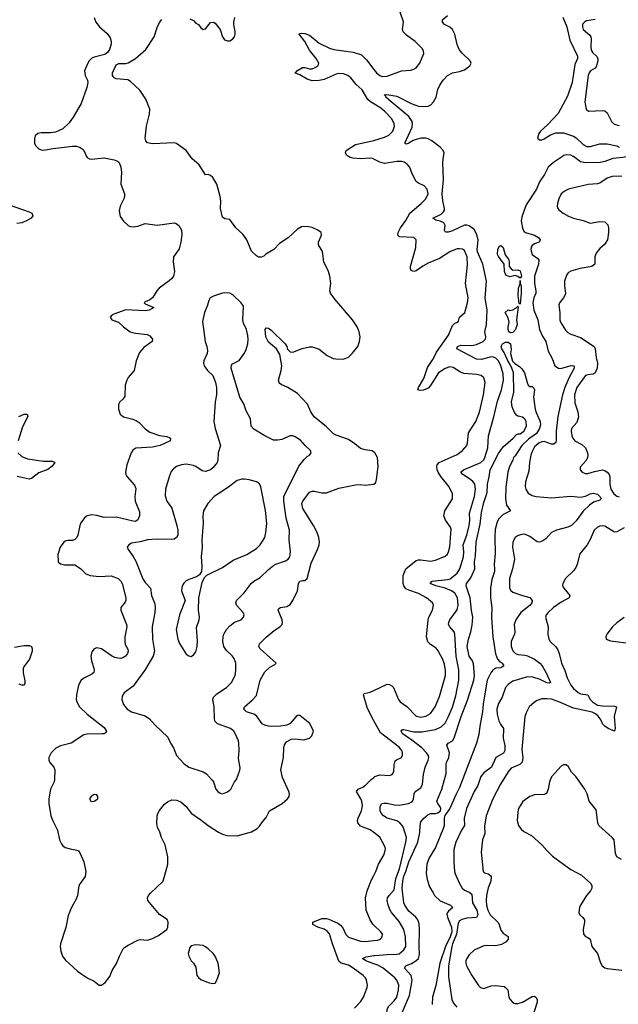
# Model space of a CAD drawing. Header units: inches. Extents: x 2057696 to 2160536, y 827480 to 1016834.
# Tile 196 of 256: x 2077073 to 2082022, y 942991 to 951130. Entities that reach past the tile are written whole.
import ezdxf

# ---------------------------------------------------------------- set-up
doc = ezdxf.new("R2010")
doc.units = ezdxf.units.IN
doc.header["$MEASUREMENT"] = 0
for name, color, linetype in [('C0974', 7, 'Continuous'), ('C0975', 7, 'Continuous'), ('C0984', 7, 'Continuous'), ('C0985', 7, 'Continuous')]:
    doc.layers.add(name, color=color, linetype=linetype)

msp = doc.modelspace()

# ---------------------------------------------------------------- linework, layer by layer
at = {"layer": 'C0974', "color": 5}
for points, elevation in [([(2077626.3, 950000), (2077630, 949991), (2077650, 949980.4), (2077670, 949978.7), (2077770.9, 949989.1), (2077852.7, 949972.7), (2077880.7, 949960.7), (2077894, 949950), (2077910.3, 949910), (2077914, 949870), (2077910.5, 949770), (2077938.4, 949690), (2077939.5, 949670), (2077933.7, 949650), (2077903.6, 949590), (2077894.9, 949550), (2077904.2, 949504.2), (2077930, 949464.4), (2077970, 949428.4), (2077990, 949419.5), (2078010, 949417), (2078050, 949423.7), (2078110, 949446), (2078210, 949430.6), (2078350.4, 949450.4), (2078365.5, 949445.5), (2078388, 949428), (2078410.4, 949390.4), (2078414.4, 949354.4), (2078404.9, 949290), (2078390, 949237.2), (2078344.9, 949170), (2078342.4, 949130), (2078353.7, 949050), (2078345.5, 949010), (2078331.6, 948990), (2078310, 948971), (2078226, 948910), (2078207.2, 948890), (2078170.2, 948829.8), (2078150, 948815.8), (2078110, 948799), (2078101, 948790), (2078110, 948781), (2078182, 948750), (2078142, 948730), (2078110, 948722.7), (2077950, 948732), (2077850, 948696), (2077838, 948690), (2077822, 948670), (2077834, 948650), (2077890, 948631.3), (2077930.8, 948590), (2077987.3, 948550), (2078030, 948539.5), (2078126.7, 948526.7), (2078150, 948516.3), (2078170.8, 948490), (2078167.3, 948470), (2078099.2, 948420.8), (2078062.2, 948377.8), (2078036.5, 948310), (2078018.7, 948230), (2077970, 948171.6), (2077957.4, 948150), (2077944.6, 948110), (2077943.4, 948016.6), (2077926.7, 947993.3), (2077900.5, 947970), (2077890.4, 947949.6), (2077890.4, 947910), (2077904.4, 947870), (2077930, 947846), (2078007.5, 947827.5), (2078036.3, 947816.3), (2078059.8, 947799.8), (2078110, 947749.1), (2078150, 947721.8), (2078230, 947693.4), (2078290, 947683.8), (2078313.8, 947673.8), (2078321, 947670), (2078317.3, 947650), (2078234.9, 947610), (2078210, 947603.7), (2078170, 947596.8), (2078031.8, 947588.2), (2078007, 947573), (2077995.8, 947550), (2077957.6, 947450), (2077948.4, 947390), (2077950.4, 947370), (2077961.3, 947350), (2078022, 947282), (2078034.5, 947254.5), (2078025.5, 947190), (2078028.2, 947150), (2078063.4, 947063.4), (2078062.3, 947030), (2078050, 946995), (2078030, 946983.2), (2078010, 946984.7), (2077870, 947018.6), (2077770, 947014), (2077710, 947032.3), (2077670, 947038), (2077630.8, 947030), (2077608.1, 947011.9), (2077578.7, 946970), (2077570.3, 946949.7), (2077554.4, 946870), (2077544.9, 946850), (2077530, 946832.7), (2077510, 946823.7), (2077470, 946823.7), (2077450, 946819.3), (2077438.8, 946810), (2077408, 946770), (2077387.3, 946710), (2077392, 946650), (2077411.1, 946631.1), (2077442.8, 946622.8), (2077530, 946623), (2077574.4, 946594.4), (2077618.8, 946550), (2077656.7, 946536.7), (2077730, 946527.5), (2077830, 946533), (2077886.4, 946510), (2077909.3, 946489.3), (2077921.5, 946470), (2077949.1, 946350), (2077950.2, 946330), (2077944.7, 946315.3), (2077910.4, 946270), (2077910.3, 946250), (2077956.2, 946130), (2077959.7, 946110), (2077942.6, 946030), (2077941.2, 945990), (2077946.2, 945966.2), (2077967, 945927), (2077970.2, 945910), (2077963.6, 945890), (2077948.7, 945870), (2077930, 945856.8), (2077910, 945850.8), (2077888.4, 945851.6), (2077858.3, 945858.3), (2077831.4, 945871.4), (2077750, 945930.8), (2077710, 945937.4), (2077690, 945929.5), (2077670, 945905.2), (2077661.5, 945870), (2077665.8, 945830), (2077686, 945770), (2077688.8, 945750), (2077684.8, 945735.2), (2077670, 945719.7), (2077607.7, 945690), (2077582, 945670), (2077560.2, 945630), (2077543.8, 945550), (2077540.7, 945510), (2077544.7, 945490), (2077567.4, 945450), (2077630, 945389), (2077770, 945280.3), (2077790.3, 945250), (2077784.4, 945235.6), (2077772.5, 945227.5), (2077754.5, 945225.5), (2077630, 945223.1), (2077602.2, 945217.8), (2077498.8, 945150), (2077410, 945127.6), (2077371.8, 945108.2), (2077332.7, 945070), (2077313, 945030), (2077313, 945010), (2077323, 944990), (2077355.8, 944950), (2077363.7, 944930), (2077361.5, 944850), (2077356.9, 944830), (2077328.8, 944770), (2077312.6, 944690), (2077312.8, 944650), (2077330.2, 944550), (2077346.9, 944506.9), (2077386.5, 944430), (2077403.2, 944350), (2077417.6, 944317.6), (2077430, 944301.6), (2077450, 944286.7), (2077490, 944274.9), (2077545.9, 944265.9), (2077558.5, 944258.5), (2077570, 944244), (2077603.9, 944170), (2077620.7, 944090), (2077613.7, 944046.3), (2077571.6, 943990), (2077563.2, 943970), (2077551.6, 943890), (2077540.7, 943859.3), (2077502, 943790), (2077474.3, 943725.7), (2077454.8, 943625.2), (2077410.4, 943490.4), (2077407.2, 943470), (2077411.8, 943430), (2077427, 943390), (2077450, 943359.3), (2077550, 943264.9), (2077630, 943210.4), (2077690, 943182.4), (2077730, 943150.5), (2077750, 943148.4), (2077780.9, 943170), (2077818, 943222), (2077837.6, 943270), (2077872.1, 943327.9), (2077896.9, 943390), (2077929.6, 943450), (2077940.3, 943459.7), (2077970, 943480.3), (2078050, 943522), (2078070, 943525.5), (2078130, 943522), (2078170, 943536.3), (2078219.7, 943560.3), (2078289, 943610), (2078298, 943630), (2078299.3, 943670), (2078291.9, 943691.9), (2078230, 943733.2), (2078133.2, 943850), (2078129, 943870), (2078138, 943890), (2078155.1, 943910), (2078259.5, 944010), (2078296.5, 944150), (2078298.8, 944210), (2078274.7, 944310), (2078246.3, 944370), (2078230, 944421.2), (2078212.8, 944452.8), (2078206.2, 944486.2), (2078209.6, 944550), (2078214.9, 944565.1), (2078227.3, 944590), (2078270, 944645.5), (2078294.6, 944665.4), (2078330, 944680.3), (2078370, 944678), (2078404.7, 944664.7), (2078450, 944625.5), (2078490.4, 944570), (2078570, 944515.5), (2078630, 944467.7), (2078715.3, 944415.3), (2078750, 944397), (2078786.7, 944386.7), (2078870, 944382.3), (2078990, 944415.6), (2079035.3, 944444.7), (2079055.6, 944464.4), (2079079.3, 944500.7), (2079110, 944534.8), (2079137.6, 944590), (2079242.7, 944650), (2079286, 944690), (2079300.9, 944710), (2079303.7, 944730), (2079298, 944750), (2079246.6, 944866.6), (2079231.7, 944930), (2079255, 945030), (2079257.2, 945110), (2079263.3, 945136.7), (2079279.7, 945160.2), (2079318.3, 945181.7), (2079350, 945184.6), (2079423.3, 945176.7), (2079469, 945190), (2079489.3, 945210), (2079500.9, 945250), (2079472.6, 945312.6), (2079390, 945378), (2079370, 945378), (2079358.8, 945370), (2079307.7, 945312.3), (2079281.7, 945298.3), (2079211.7, 945288.3), (2079130, 945290.9), (2079098.3, 945298.3), (2079078, 945310), (2079030, 945376.9), (2079010, 945388.5), (2078947, 945410), (2078925.6, 945430), (2078931.5, 945450), (2078995.5, 945504.5), (2079030, 945542.4), (2079061.5, 945670), (2079100.5, 945739.5), (2079140.8, 945779.2), (2079181.2, 945798.8), (2079194, 945810), (2079061.6, 945930), (2079049.6, 945950), (2079054.7, 945970), (2079110, 946025.5), (2079177.7, 946082.3), (2079224.5, 946110), (2079242.4, 946130), (2079246.3, 946150), (2079242.6, 946170), (2079209.7, 946250), (2079215.9, 946264.1), (2079228.6, 946271.4), (2079281.8, 946278.2), (2079310, 946296.4), (2079331.8, 946328.2), (2079369.6, 946410), (2079378.9, 946470), (2079390, 946488), (2079410, 946494.3), (2079430, 946493.1), (2079449.7, 946510), (2079481.5, 946638.5), (2079534.3, 946750), (2079548.2, 946790), (2079551.1, 946810), (2079546.6, 946850), (2079532.6, 946890), (2079502.8, 946950), (2079413.3, 947090), (2079406, 947130), (2079413.6, 947150), (2079470, 947223.8), (2079490, 947232.4), (2079510, 947232.2), (2079570, 947218.4), (2079610, 947219.5), (2079710, 947257.6), (2079850, 947285.3), (2079888.5, 947288.5), (2079930, 947281.3), (2080000, 947289.8)], 520), ([(2080000, 947556.3), (2079985.8, 947565.8), (2079930, 947574.3), (2079890, 947586.3), (2079844.5, 947624.5), (2079790, 947660.5), (2079690, 947695.3), (2079667.9, 947707.9), (2079610, 947764.7), (2079508.5, 947848.5), (2079480.9, 947890), (2079452, 947952), (2079370, 948039.7), (2079290, 948091.1), (2079233.5, 948113.5), (2079222.6, 948122.6), (2079216.9, 948130), (2079213.5, 948150), (2079235.9, 948230), (2079240.3, 948270), (2079223.9, 948363.9), (2079197, 948410), (2079130, 948465.1), (2079108.6, 948510), (2079101.2, 948570), (2079110, 948582.3), (2079130, 948581.1), (2079150, 948567.7), (2079268.7, 948450), (2079281.7, 948430), (2079287.3, 948407.3), (2079310, 948384.2), (2079330, 948380.9), (2079408.1, 948411.9), (2079470, 948425.5), (2079490, 948424.9), (2079547.5, 948407.5), (2079614.4, 948354.4), (2079664.7, 948330), (2079685.7, 948325.7), (2079750, 948324.9), (2079790, 948340.4), (2079822.9, 948370), (2079867.3, 948430), (2079882.4, 948470), (2079886.6, 948510), (2079880.4, 948550), (2079863.1, 948590), (2079825.1, 948650), (2079678.7, 948818.7), (2079641.1, 948870), (2079637.7, 948890), (2079645.7, 948950), (2079637.7, 949010), (2079625.7, 949050), (2079588.4, 949130), (2079575.2, 949215.2), (2079542.9, 949270), (2079542.9, 949290), (2079569.3, 949350), (2079565.2, 949370), (2079539, 949390), (2079490, 949411.8), (2079450, 949420.7), (2079402.9, 949417.1), (2079370, 949398.4), (2079292.4, 949327.6), (2079220.9, 949279.1), (2079174.8, 949230), (2079109.1, 949190.9), (2079090, 949174.5), (2079070, 949166), (2079048.3, 949168.3), (2079030, 949178), (2078990, 949217.2), (2078950.8, 949310.8), (2078918.4, 949358.4), (2078859.3, 949410), (2078810, 949478), (2078770, 949484), (2078750, 949498), (2078731.8, 949570), (2078736.3, 949630), (2078731.1, 949670), (2078701.7, 949770), (2078670, 949827), (2078650, 949842), (2078630, 949849.5), (2078610, 949846.6), (2078556.9, 949930), (2078499.2, 949979.2), (2078484.6, 950000)], 520), ([(2080000, 949977.1), (2079990, 949982.2), (2079970, 949985), (2079890, 949981.1), (2079826.3, 949986.3), (2079806, 949990), (2079790, 950000)], 480), ([(2076970, 949605.5), (2077150, 949540.9), (2077172.4, 949530), (2077182.4, 949510), (2077166.7, 949490), (2077130, 949466.6), (2077090, 949450.8), (2077050, 949445.2)], 480), ([(2077065.1, 947850), (2077110, 947868.4), (2077134.8, 947870), (2077141.6, 947850), (2077096.5, 947763.5), (2077060.2, 947650)], 480), ([(2077056.5, 947550), (2077090, 947520.3), (2077138.9, 947498.9), (2077270, 947480.2), (2077340.5, 947480.5), (2077356.4, 947476.4), (2077362.8, 947470), (2077340.9, 947439.1), (2077306.7, 947413.3), (2077230, 947383.9), (2077170, 947338.3), (2077150, 947333.3), (2077053.3, 947353.3)], 480), ([(2077030, 945942.8), (2077110, 945956.5), (2077150, 945957.6), (2077170.7, 945950), (2077177.1, 945930), (2077177, 945910), (2077155.1, 945844.9), (2077112.2, 945790), (2077102.6, 945770), (2077100.9, 945730), (2077115.2, 945664.8), (2077115.4, 945644.6), (2077110, 945629.7), (2077090, 945628.4), (2077070, 945636.9)], 480), ([(2080000, 945334.1), (2079997.9, 945337.9), (2079944.3, 945444.3), (2079914.2, 945550), (2079921, 945559), (2079970, 945570.8), (2080000, 945584.8)], 480), ([(2080000, 944410.2), (2079970, 944433.5), (2079890, 944462.4), (2079867.3, 944490), (2079864.8, 944510), (2079869.8, 944530), (2079899.2, 944590), (2079906.9, 944633.1), (2079900.8, 944670), (2079892.4, 944690), (2079856.9, 944750), (2079870.8, 944769.2), (2079910, 944786.2), (2079935.8, 944804.2), (2079979.1, 944850), (2080000, 944866.2)], 480), ([(2080000, 943646.4), (2079993.1, 943653.1), (2079969.8, 943689.8), (2079938.2, 943770), (2079931, 943870), (2079945.2, 943930), (2079981.1, 944018.9), (2080000, 944056.5)], 480), ([(2079841.4, 942958.6), (2079890, 943012), (2079914.5, 943050), (2079945.4, 943130), (2079948.3, 943150), (2079941.1, 943190), (2079932.6, 943210), (2079913, 943230), (2079831.1, 943290), (2079790, 943314), (2079730.6, 943330.6), (2079710, 943347.8), (2079658.5, 943490), (2079634.7, 943574.7), (2079615.6, 943595.6), (2079590, 943612.1), (2079537.2, 943630), (2079495.3, 943650), (2079495.3, 943670), (2079570, 943699), (2079610, 943700.9), (2079630, 943693.8), (2079701.9, 943661.9), (2079725.2, 943645.2), (2079743.6, 943623.6), (2079770, 943568.8), (2079790, 943547.1), (2079890, 943513.4), (2079930.3, 943510.3), (2080000, 943518.3)], 480), ([(2080000, 943326.5), (2079935.4, 943350), (2079908.3, 943370), (2079937, 943383), (2080000, 943393.8)], 460)]:
    msp.add_lwpolyline(points, dxfattribs=dict(at, elevation=elevation))
for points, elevation in [([(2078770, 948872.2), (2078749.4, 948870.6), (2078674.2, 948845.8), (2078648.8, 948830), (2078637.4, 948810), (2078626.4, 948770), (2078600.5, 948710), (2078584.9, 948635.1), (2078606.9, 948470), (2078619.6, 948430), (2078624.4, 948395.6), (2078623.8, 948370), (2078594.9, 948310), (2078592.7, 948290), (2078598, 948270), (2078626, 948230), (2078670.4, 948190), (2078691.4, 948131.4), (2078699.6, 948090), (2078700.2, 948030), (2078689.2, 947970), (2078678.7, 947810), (2078688.8, 947750), (2078732, 947610), (2078713.4, 947550), (2078712.4, 947490), (2078706.7, 947470), (2078671.8, 947428.2), (2078650, 947409.8), (2078610, 947394.6), (2078581.3, 947401.3), (2078530, 947436.1), (2078510, 947444.8), (2078450, 947456.4), (2078409.3, 947450.7), (2078370, 947436.4), (2078343.2, 947416.8), (2078325.8, 947394.2), (2078307.6, 947352.4), (2078277.6, 947250), (2078274.9, 947194.9), (2078288.8, 947150), (2078331, 947091), (2078371.3, 946950), (2078379.6, 946910), (2078380.3, 946870), (2078370, 946849.5), (2078350, 946836.9), (2078327.9, 946832.1), (2078210, 946837.2), (2078130, 946829.8), (2078070, 946813.8), (2077998.3, 946801.7), (2077974.8, 946790), (2077962.8, 946770), (2077970.7, 946750), (2078012.3, 946692.3), (2078033.6, 946653.6), (2078090, 946508.9), (2078110, 946479), (2078153.1, 946430), (2078162.4, 946370), (2078190, 946300.7), (2078194.2, 946270), (2078190.2, 946230.2), (2078167.3, 946110), (2078172.1, 946010), (2078188.4, 945910), (2078176.9, 945870), (2078107.6, 945752.4), (2078010, 945622), (2077935.6, 945564.4), (2077921.1, 945538.9), (2077918.4, 945510), (2077930.4, 945470), (2077960.5, 945430), (2077996, 945410), (2078110, 945375.5), (2078147.3, 945350), (2078190, 945301), (2078298.4, 945198.4), (2078318.8, 945150), (2078344, 945110), (2078368.7, 945048.7), (2078430, 944982.8), (2078472.5, 944952.5), (2078590, 944912.4), (2078616.4, 944896.4), (2078665.1, 944845.1), (2078674.9, 944830), (2078695.5, 944770), (2078710, 944750.7), (2078730, 944737.3), (2078750, 944730.7), (2078790, 944747.3), (2078817.2, 944770), (2078849.2, 944830), (2078866, 944850), (2078894.2, 944925.8), (2078894.8, 944945.2), (2078883, 945023), (2078888.2, 945090), (2078885.4, 945150), (2078881.1, 945170), (2078855.4, 945230), (2078842, 945250), (2078816.2, 945270), (2078709.2, 945309.2), (2078689.9, 945329.9), (2078683.1, 945350), (2078680.2, 945450), (2078668.8, 945510), (2078675.6, 945530), (2078703.7, 945556.3), (2078783, 945610), (2078823.5, 945650), (2078854.8, 945710), (2078861, 945750), (2078858.7, 945810), (2078844.7, 945850), (2078830, 945871.1), (2078779.1, 945919.1), (2078761.4, 945950), (2078752.8, 945990), (2078755.3, 946030), (2078760.9, 946050), (2078783.1, 946090), (2078810, 946119), (2078850, 946148.7), (2078904, 946170), (2078923.7, 946190), (2078929.3, 946210), (2078919.5, 946230), (2078864.7, 946290), (2078858.7, 946310), (2078864.7, 946330), (2078930, 946392.9), (2078986.9, 946470), (2079009.6, 946490), (2079060.7, 946519.3), (2079130, 946585.7), (2079170, 946617.4), (2079190.7, 946629.3), (2079270, 946655.9), (2079293.5, 946670), (2079307.2, 946690), (2079313.1, 946730), (2079299.5, 946830), (2079303, 946910), (2079275.7, 947010), (2079256.5, 947150), (2079257.7, 947190), (2079380.2, 947439.8), (2079424.9, 947495.1), (2079450, 947519.1), (2079470, 947530.8), (2079483.7, 947550), (2079478.4, 947570), (2079431.8, 947610), (2079393.9, 947653.9), (2079350, 947680.9), (2079330, 947689.3), (2079310, 947689.3), (2079240.9, 947659.1), (2079206.1, 947653.9), (2079170, 947655.6), (2079098.7, 947690), (2079010, 947746.6), (2078987.9, 947770), (2078981, 947830), (2078941.3, 947901.3), (2078929.8, 947950), (2078892.7, 948010), (2078821.1, 948250), (2078825.1, 948274.9), (2078833.3, 948286.7), (2078886.7, 948313.3), (2078930, 948370.6), (2078943.7, 948396.3), (2078959.1, 948450), (2078962, 948490), (2078958.8, 948518.8), (2078947.3, 948570), (2078923, 948623), (2078917.6, 948650), (2078922.7, 948762.7), (2078903.7, 948790), (2078835.3, 948855.3), (2078809.1, 948869.1)], 540), ([(2078910, 947332.8), (2078870, 947321.1), (2078790, 947261.7), (2078681.3, 947190), (2078629.3, 947130.7), (2078593.7, 947070), (2078587, 947030), (2078588.8, 946968.8), (2078578.6, 946830), (2078581.8, 946770), (2078572.9, 946692.9), (2078579.5, 946610), (2078577.3, 946570), (2078559.9, 946540.1), (2078535.5, 946524.5), (2078470, 946503.7), (2078450, 946492.3), (2078430, 946472.7), (2078415.5, 946450), (2078410.6, 946410), (2078441, 946330), (2078394.4, 946210), (2078366.9, 946090), (2078381.1, 946010), (2078392.8, 945972.8), (2078450, 945886), (2078470, 945870.8), (2078490, 945866), (2078510, 945878.8), (2078530, 945906), (2078541.3, 945950), (2078543.3, 945996.7), (2078535.1, 946104.9), (2078556.2, 946170), (2078558.4, 946190), (2078552, 946250), (2078554.5, 946350), (2078582.5, 946477.5), (2078600.1, 946519.9), (2078621.2, 946538.8), (2078750, 946602.6), (2078838.2, 946661.9), (2078952, 946710), (2079030, 946758.5), (2079061.5, 946790), (2079099.1, 946850), (2079108.8, 946891.2), (2079115, 946965), (2079105.9, 947074.1), (2079067.8, 947270), (2079054.8, 947294.8), (2079030, 947309.6), (2078970, 947327.6), (2078932.7, 947332.7)], 560), ([(2077690, 944725.2), (2077662.8, 944710), (2077651.3, 944690), (2077662, 944670), (2077670, 944666.8), (2077690, 944670.8), (2077719.3, 944690), (2077718, 944710), (2077710, 944721.2)], 540), ([(2078530, 943482.7), (2078490, 943475.3), (2078479.8, 943460.2), (2078470.8, 943430), (2078466.8, 943410), (2078470.8, 943390), (2078490.8, 943350), (2078510.4, 943330.4), (2078530, 943298), (2078538.8, 943230), (2078550, 943211.3), (2078570, 943194.8), (2078630, 943171), (2078670, 943162.8), (2078690, 943166), (2078704, 943190), (2078726, 943250), (2078714.5, 943330), (2078689.5, 943390), (2078672.1, 943412.1), (2078630, 943449.6), (2078610, 943467), (2078590, 943477)], 520)]:
    msp.add_lwpolyline(points, close=True, dxfattribs=dict(at, elevation=elevation))
at = {"layer": 'C0975', "color": 5}
for points, elevation in [([(2077687.5, 951147.5), (2077703, 951110), (2077733, 951070), (2077796.2, 951016.2), (2077820, 950980), (2077828.8, 950950), (2077828.8, 950930), (2077815.6, 950884.4), (2077799.6, 950860.4), (2077777.2, 950842.8), (2077690, 950821.1), (2077670, 950811.1), (2077648.7, 950790), (2077637.6, 950770), (2077607.5, 950707.5), (2077613.4, 950670), (2077634.9, 950630), (2077636.4, 950610), (2077628.7, 950570), (2077581.6, 950438.4), (2077515.6, 950324.4), (2077482.4, 950277.6), (2077430, 950227.3), (2077370, 950201.6), (2077330, 950194), (2077250, 950195.1), (2077222, 950190), (2077201, 950170), (2077194.4, 950145.6), (2077196.3, 950110), (2077204, 950090), (2077230, 950062.8), (2077250, 950054), (2077270.6, 950050.6), (2077350, 950064.4), (2077510, 950083.8), (2077544, 950084), (2077573.4, 950073.4), (2077597.1, 950057.1), (2077612.8, 950032.8), (2077626.3, 950000)], 520), ([(2078484.6, 950000), (2078450, 950049.3), (2078370, 950106), (2078350, 950112.3), (2078170, 950105.1), (2078130, 950113.2), (2078116, 950130), (2078109.6, 950150), (2078121.6, 950250), (2078147.3, 950350), (2078149.6, 950389.6), (2078114.6, 950474.6), (2078066.6, 950546.6), (2077990, 950619.5), (2077967.7, 950632.3), (2077870, 950641.2), (2077855.3, 950650), (2077839, 950670), (2077841.2, 950690), (2077870, 950756), (2077892.1, 950767.9), (2077950, 950768), (2077970, 950774), (2078031.2, 950808.8), (2078116.6, 950883.4), (2078184.2, 950990), (2078210, 951066), (2078230, 951106.8), (2078247, 951133)], 520), ([(2078478.5, 951138.5), (2078510, 951122.8), (2078530, 951102), (2078550, 951090.6), (2078570, 951062), (2078590, 951050.6), (2078610, 951054.8), (2078650, 951106), (2078674, 951110), (2078690, 951102), (2078731.3, 951050), (2078750.7, 950990), (2078764.9, 950964.9), (2078790, 950956.3), (2078810, 950956.3), (2078833.2, 950970), (2078849.3, 950990), (2078854, 951010), (2078855.1, 951030), (2078842.7, 951090), (2078842.7, 951110), (2078851.5, 951148.5)], 520), ([(2080000, 950434.8), (2079971.8, 950451.8), (2079951.5, 950470), (2079905.4, 950550), (2079855.8, 950595.8), (2079810, 950650.8), (2079786.3, 950670), (2079750, 950683.2), (2079710, 950684.2), (2079690, 950679.5), (2079590, 950636.1), (2079548, 950628), (2079490, 950624.8), (2079450, 950637.4), (2079390, 950674.7), (2079349.6, 950689.6), (2079369.3, 950710), (2079410, 950734.9), (2079430, 950736.2), (2079470, 950725.4), (2079490, 950725), (2079510, 950731.2), (2079541.3, 950750), (2079546.9, 950770), (2079524.5, 950810), (2079470, 950877.4), (2079431.3, 950951.3), (2079384.5, 951010), (2079384.8, 951015.2), (2079400.5, 951019.5), (2079430, 951016.9), (2079470, 951001.5), (2079550, 950936), (2079633.7, 950893.7), (2079670, 950884.7), (2079830, 950863), (2079899.2, 950839.2), (2079939.6, 950799.6), (2080000, 950718.9)], 480), ([(2079790, 950000), (2079774, 950010), (2079765.1, 950030), (2079771.6, 950050), (2079850, 950098.5), (2079990, 950129.3), (2080000, 950132.2)], 480)]:
    msp.add_lwpolyline(points, dxfattribs=dict(at, elevation=elevation))
at = {"layer": 'C0984', "color": 5}
msp.add_line((2081650, 949999.9, 460), (2081649.7, 950000, 460), dxfattribs=at)
for points, elevation in [([(2080000, 943393.8), (2080010, 943395.5), (2080110, 943403.9), (2080190, 943404.5), (2080210, 943409.5), (2080250, 943440.7), (2080265.4, 943470), (2080262.7, 943550), (2080249.8, 943610), (2080210, 943676.4), (2080147.4, 943750), (2080135.3, 943770), (2080119.2, 943810), (2080111.1, 943850), (2080114.7, 943870), (2080126.3, 943890), (2080170, 943936.4), (2080183.7, 944030), (2080212, 944110), (2080266.4, 944330), (2080270.6, 944370), (2080246.8, 944450), (2080235.3, 944470), (2080216.8, 944490), (2080190, 944507.8), (2080110, 944529.2), (2080079.3, 944550), (2080062, 944570), (2080054, 944590), (2080054.2, 944625.8), (2080067.6, 944650), (2080085.8, 944654.2), (2080110, 944654.3), (2080170, 944641), (2080210, 944638.1), (2080287.7, 944652.3), (2080310, 944661.3), (2080319.8, 944670), (2080328.9, 944690), (2080334.6, 944730), (2080343.1, 944750), (2080390, 944780.9), (2080403.5, 944810), (2080410, 944891), (2080424.2, 944950), (2080450.9, 945010), (2080454.2, 945030), (2080449.8, 945050), (2080436.8, 945070), (2080396.2, 945110), (2080315.1, 945175.1), (2080235.2, 945230), (2080225.3, 945254.7), (2080236.6, 945263.4), (2080250, 945263.9), (2080330, 945244.3), (2080396.7, 945243.3), (2080510, 945263.9), (2080556.2, 945283.8), (2080590, 945315.6), (2080616.4, 945363.6), (2080650, 945447), (2080678.2, 945541.8), (2080703.6, 945670), (2080704.5, 945755.5), (2080681.6, 945870), (2080671.1, 946051.1), (2080665.5, 946070), (2080629.8, 946110), (2080618.2, 946130), (2080620.7, 946150), (2080629.8, 946170), (2080689.4, 946250.6), (2080697.2, 946290), (2080691.6, 946350), (2080670.6, 946390), (2080644.1, 946410), (2080590, 946429.9), (2080513.6, 946450), (2080467.6, 946470), (2080483.7, 946490), (2080610, 946502.9), (2080630.8, 946509.2), (2080690, 946555.4), (2080711.4, 946590), (2080742.2, 946690), (2080743.9, 946730), (2080738.5, 946790), (2080768.5, 946870), (2080788.4, 946950), (2080794.7, 946990), (2080791.8, 947050), (2080834, 947190), (2080842.4, 947250), (2080835, 947290), (2080822.8, 947310), (2080799.8, 947330), (2080735.1, 947370), (2080720.4, 947390), (2080740.7, 947410), (2080886, 947470), (2080909, 947491), (2080919.6, 947510), (2080942.2, 947590), (2080947.9, 947690), (2080993, 947847), (2081022.8, 947977.2), (2081054.8, 948070), (2081072.8, 948150), (2081070, 948203.6), (2081050.3, 948270), (2081030, 948311.3), (2081010, 948332.7), (2080990, 948341), (2080970, 948342.7), (2080890, 948322.2), (2080850, 948324), (2080686.9, 948410), (2080693.5, 948430), (2080720.3, 948439.7), (2080810, 948437.6), (2080850, 948444), (2080904.2, 948470), (2080925, 948490), (2080927.2, 948510), (2080918.5, 948550), (2080932.4, 948607.6), (2080938.4, 948730), (2080921.1, 948830), (2080931.1, 948968.9), (2080900.9, 949110), (2080858.4, 949210), (2080856.2, 949230), (2080862.8, 949310), (2080850, 949359.1), (2080830, 949394.8), (2080790, 949425.4), (2080770, 949431.4), (2080750, 949430.7), (2080650, 949384.1), (2080614.1, 949374.2), (2080593.8, 949373.8), (2080586, 949390), (2080591.4, 949430), (2080580.4, 949450), (2080550, 949465), (2080512.8, 949472.8), (2080489.4, 949490), (2080557.6, 949522.4), (2080577.8, 949542.2), (2080584.1, 949555.9), (2080585.4, 949570), (2080571.8, 949631.8), (2080565.1, 949690), (2080577.4, 949810), (2080570.5, 949949.5), (2080577.1, 950000)], 460), ([(2080000, 945584.8), (2080110, 945636.1), (2080130, 945635.8), (2080150, 945624.2), (2080163.1, 945610), (2080205.5, 945510), (2080219.5, 945490), (2080273.7, 945453.7), (2080350, 945373.1), (2080390, 945364.6), (2080430, 945372), (2080470, 945396.1), (2080507.7, 945450), (2080544.3, 945535.7), (2080592.5, 945710), (2080592.7, 945750), (2080583.9, 945803.9), (2080570, 945842), (2080533.4, 945913.4), (2080515.3, 945935.3), (2080470, 945965.1), (2080446.9, 945986.9), (2080435.8, 946030), (2080448.7, 946170), (2080454.2, 946190), (2080485.4, 946250), (2080494.7, 946290), (2080486, 946310), (2080436.9, 946350), (2080370, 946386.2), (2080290, 946413.8), (2080266.3, 946426.3), (2080249, 946449), (2080242.8, 946470), (2080244.2, 946535.8), (2080265.1, 946590), (2080350, 946659.6), (2080370, 946665.8), (2080390, 946665.2), (2080470, 946654.9), (2080510, 946662.7), (2080590, 946696.5), (2080610, 946712.7), (2080618.7, 946730), (2080628, 946772), (2080640.1, 946920.1), (2080635.5, 946935.5), (2080592.3, 946992.3), (2080578, 947030), (2080587.4, 947070), (2080649.7, 947170), (2080649.8, 947209.8), (2080623.5, 947270), (2080555.3, 947355.3), (2080533.5, 947390), (2080524.4, 947410), (2080522, 947438), (2080525.1, 947450), (2080540.5, 947470), (2080690, 947536.9), (2080734, 947570), (2080768.5, 947610), (2080774.8, 947630), (2080783.9, 947716.1), (2080843.5, 947810), (2080874.5, 947885.5), (2080907.5, 948030), (2080920.8, 948130), (2080910.9, 948170), (2080889.1, 948189.1), (2080850, 948198.3), (2080744.2, 948204.2), (2080716.3, 948216.3), (2080656.4, 948256.4), (2080630, 948260.4), (2080590, 948248), (2080535.2, 948210), (2080470, 948106), (2080450, 948083.1), (2080410, 948066.8), (2080384.6, 948064.6), (2080364.7, 948070), (2080369.8, 948090), (2080415.1, 948164.9), (2080445.5, 948254.5), (2080493.4, 948330), (2080518.9, 948381.1), (2080618.7, 948521.3), (2080650, 948603), (2080670, 948622.4), (2080694, 948630), (2080700.9, 948639.1), (2080709.6, 948670), (2080752.1, 948710), (2080773.8, 948790), (2080779.8, 948830), (2080759.8, 948950), (2080775.8, 949104.2), (2080771.3, 949168.7), (2080765.3, 949190), (2080750, 949221.3), (2080733.5, 949233.5), (2080710, 949237.3), (2080690, 949234.8), (2080630, 949211), (2080542.6, 949157.4), (2080450, 949117.8), (2080405.9, 949094.1), (2080350, 949055.1), (2080330, 949048.6), (2080310, 949056.2), (2080304.4, 949070), (2080305, 949090), (2080347.4, 949247.4), (2080350.8, 949310.8), (2080330, 949331.1), (2080214.2, 949334.2), (2080198, 949350), (2080200.5, 949370), (2080220.3, 949410), (2080264.2, 949470), (2080297.2, 949530), (2080393.3, 949610), (2080431.8, 949650), (2080449.6, 949690), (2080442, 949730), (2080417, 949757), (2080370, 949778.7), (2080350, 949794), (2080319.8, 949850), (2080294.9, 949914.9), (2080276.6, 949936.6), (2080251.7, 949951.7), (2080230, 949957.6), (2080190, 949959.4), (2080090, 949942.3), (2080050, 949951.9), (2080000, 949977.1)], 480), ([(2081559.4, 950000), (2081484.9, 949950), (2081443.2, 949910), (2081410.5, 949849.5), (2081369.1, 949790.9), (2081345.6, 949730), (2081260.4, 949599.6), (2081227.7, 949510), (2081219.6, 949470), (2081220.8, 949450), (2081230, 949406), (2081241.4, 949381.4), (2081254, 949370), (2081330, 949348.9), (2081361.6, 949330), (2081374.9, 949310), (2081366.8, 949290), (2081330, 949276.9), (2081310, 949263.6), (2081302, 949250), (2081298.6, 949230), (2081310.4, 949190), (2081356.5, 949156.5), (2081363.7, 949143.7), (2081361.2, 949110), (2081330, 949009), (2081328.4, 948950), (2081339.4, 948890), (2081338.6, 948870), (2081323.5, 948830), (2081316.3, 948790), (2081323.8, 948730), (2081355.2, 948650), (2081370.2, 948570), (2081394.7, 948514.7), (2081421.3, 948470), (2081442, 948390), (2081476.2, 948330), (2081498.3, 948270), (2081526.7, 948250), (2081546.7, 948246.7), (2081631.8, 948271.8), (2081656.3, 948270), (2081658, 948258), (2081657.5, 948250), (2081612, 948168), (2081579.1, 948090), (2081560.9, 948030), (2081521.2, 947850), (2081508.3, 947730), (2081508.1, 947651.9), (2081504.4, 947635.6), (2081490, 947620.5), (2081470, 947620.4), (2081410, 947643.2), (2081390, 947640.9), (2081365.8, 947630), (2081330, 947598.8), (2081310, 947561.7), (2081299, 947530), (2081287, 947470), (2081282.1, 947397.9), (2081253.8, 947310), (2081251.5, 947271.5), (2081256, 947250), (2081276.7, 947216.7), (2081310, 947197.6), (2081342, 947190), (2081470, 947178), (2081629, 947191), (2081710, 947183), (2081750, 947192.3), (2081790, 947212.1), (2081816.6, 947216.6), (2081850, 947206.7), (2081868.4, 947190), (2081879.3, 947170), (2081870, 947158), (2081817.6, 947142.4), (2081782.4, 947117.6), (2081730, 947067.8), (2081673.4, 946986.6), (2081636, 946950), (2081604, 946936), (2081510.6, 946910), (2081470.6, 946890), (2081421.7, 946838.3), (2081399, 946821), (2081370, 946812.4), (2081350, 946814.5), (2081290, 946857.8), (2081250, 946876.1), (2081224.5, 946875.5), (2081194, 946866), (2081170.4, 946850), (2081157.4, 946830), (2081150, 946808.7), (2081146.4, 946770), (2081162.6, 946670), (2081148.4, 946590), (2081121.5, 946510), (2081122.7, 946430), (2081132.1, 946412.1), (2081150, 946398.3), (2081230, 946370.2), (2081290, 946355), (2081310.2, 946330), (2081307.6, 946310), (2081291.8, 946290), (2081216.8, 946230), (2081173.8, 946170), (2081162.2, 946130), (2081166, 946070), (2081162.8, 946050), (2081136.2, 945990), (2081135.6, 945950), (2081150, 945913.7), (2081172.4, 945890), (2081190, 945882), (2081250, 945877.8), (2081271.9, 945871.9), (2081330, 945842.8), (2081374.3, 945810), (2081391.6, 945790), (2081425.8, 945730), (2081461, 945650), (2081454.2, 945645.8), (2081430.3, 945649.7), (2081376.4, 945676.4), (2081315.3, 945695.3), (2081270, 945697.3), (2081150, 945660.9), (2081110, 945634.3), (2081089, 945610), (2081062.7, 945530), (2081030, 945476.9), (2081016.6, 945430), (2081019.8, 945390), (2081035.1, 945335.1), (2081046.7, 945306.7), (2081071.3, 945270), (2081069.2, 945190), (2081084, 945130), (2081084.9, 945090), (2081072.4, 945067.6), (2081009.3, 945030.7), (2080973.8, 944950), (2080910, 944905.3), (2080886.1, 944873.9), (2080860.8, 944799.2), (2080831, 944750), (2080765.9, 944610), (2080746.8, 944530), (2080750.2, 944470), (2080725.2, 944430), (2080678.2, 944330), (2080662.8, 944270), (2080662.2, 944170), (2080668.3, 944090), (2080674.4, 944070), (2080709.3, 943989.3), (2080731.8, 943951.8), (2080750, 943935.6), (2080790, 943919.1), (2080810, 943900.5), (2080817.5, 943830), (2080851.9, 943770), (2080859.2, 943730), (2080850, 943708.6), (2080770, 943702.5), (2080727.9, 943692.1), (2080710, 943680.3), (2080698.9, 943661.1), (2080684.4, 943570), (2080650, 943491.9), (2080644.5, 943470), (2080618.5, 943310), (2080617.9, 943217.9), (2080646.5, 943030), (2080660.6, 943000.6), (2080687.8, 942967.8)], 460), ([(2082102.4, 950000), (2082058, 949990), (2081977.7, 949982.3), (2081910, 949958.5), (2081871.3, 949950), (2081750, 949946.8), (2081710, 949956.1), (2081650, 949999.9)], 460), ([(2082050, 949836.2), (2081970, 949833.3), (2081930, 949819.8), (2081870, 949778.9), (2081850, 949772.6), (2081771.8, 949768.2), (2081610, 949729.7), (2081573.4, 949710), (2081550.3, 949689.7), (2081530.4, 949650), (2081518.7, 949610), (2081517.6, 949590), (2081522.4, 949570), (2081530, 949559.1), (2081565.5, 949530), (2081610, 949505.2), (2081650, 949489.1), (2081730.3, 949470.3), (2081790, 949448), (2081870, 949461.6), (2081910, 949458), (2081935.1, 949435.1), (2081940.4, 949410), (2081941.3, 949370), (2081931.8, 949310), (2081907.9, 949272.1), (2081870, 949238.7), (2081839.5, 949200.5), (2081828.9, 949170), (2081828.4, 949110), (2081802.8, 949090), (2081706.2, 949073.8), (2081630, 949051.3), (2081610, 949039.6), (2081596.1, 949023.9), (2081575.6, 948970), (2081575.6, 948930), (2081586, 948870), (2081583, 948857), (2081568.7, 948830), (2081535.3, 948790), (2081528.9, 948770), (2081539.6, 948710), (2081539.5, 948650), (2081543.7, 948630), (2081584.2, 948564.2), (2081604.1, 948544.1), (2081630, 948530.3), (2081710, 948503.6), (2081821.5, 948430), (2081831, 948410), (2081838.7, 948338.7), (2081849.4, 948290), (2081847.6, 948250), (2081830.8, 948210), (2081810, 948198.7), (2081770, 948195.7), (2081750, 948187.7), (2081741.3, 948178.7), (2081680.1, 948090), (2081660.9, 948030), (2081663.5, 947963.5), (2081686, 947890), (2081691.3, 947848.7), (2081679.1, 947800.9), (2081635.8, 947750), (2081632.3, 947730), (2081638.2, 947690), (2081644.7, 947670), (2081663.7, 947650), (2081719.7, 947619.7), (2081750, 947590.4), (2081766.5, 947550), (2081769, 947530), (2081766, 947510), (2081754.7, 947485.3), (2081706.8, 947430), (2081706.8, 947410), (2081722.8, 947390), (2081750, 947379.5), (2081770, 947379.5), (2081823.7, 947396.3), (2081890, 947408.7), (2081910, 947404.3), (2081930, 947391.1), (2081945.2, 947370), (2081951.6, 947350), (2081951.2, 947290), (2081958.7, 947250), (2081985.1, 947210), (2082010, 947192.5), (2082030, 947185)], 480), ([(2080221.8, 942890), (2080295.5, 943064.5), (2080317, 943190), (2080309.8, 943230), (2080253, 943290), (2080266.6, 943310), (2080312.7, 943327.3), (2080348.9, 943351.1), (2080369.3, 943370.7), (2080376.9, 943403.1), (2080374.6, 943470), (2080379.5, 943610), (2080375, 943655), (2080364, 943690), (2080348, 943710), (2080290, 943760.9), (2080256.3, 943810), (2080249.9, 943829.9), (2080233.6, 943950), (2080239.8, 944010), (2080248.9, 944050), (2080266.3, 944090), (2080288.8, 944170), (2080364.7, 944330), (2080381.5, 944410), (2080383.9, 944470), (2080390, 944499.5), (2080410, 944526.5), (2080450, 944561.2), (2080470.6, 944569.4), (2080510, 944567.1), (2080530, 944573.6), (2080550.6, 944589.4), (2080554.1, 944610), (2080550, 944624.2), (2080529, 944650), (2080522.3, 944670), (2080562.9, 944770), (2080599.9, 944900.1), (2080598.4, 944970), (2080602.4, 944990), (2080620.3, 945030), (2080626, 945070), (2080605.5, 945134.5), (2080614.5, 945150), (2080650, 945168.9), (2080665.5, 945194.5), (2080722.6, 945370), (2080775.1, 945504.9), (2080827.6, 945670), (2080832.3, 945710), (2080825.3, 945805.3), (2080816.3, 945830), (2080789.8, 945870), (2080773, 945950), (2080783.5, 946010), (2080803.1, 946070), (2080814.5, 946125.5), (2080819.8, 946190), (2080807.2, 946247.1), (2080796.8, 946350), (2080762.7, 946450), (2080765.4, 946470), (2080803.1, 946516.9), (2080834.5, 946590), (2080833.3, 946650), (2080841.3, 946698.7), (2080847.1, 946810), (2080880.6, 946959.4), (2080890, 947055.5), (2080910, 947138.7), (2080937.8, 947222.2), (2080939.3, 947290), (2080955.1, 947350), (2080963.2, 947410), (2081030, 947544.4), (2081070, 947598.3), (2081152.3, 947670), (2081179, 947701), (2081192.7, 947707.3), (2081210, 947708), (2081241.2, 947730), (2081263.7, 947770), (2081260.7, 947810), (2081250, 947829.2), (2081230, 947844.5), (2081190, 947852.3), (2081180.5, 947860.5), (2081162.9, 947882.9), (2081144.4, 947930), (2081138, 947970), (2081158, 948050), (2081154.6, 948210), (2081139.3, 948259.2), (2081117.6, 948297.6), (2081110, 948303.5), (2081079.1, 948379.1), (2081058.7, 948410), (2081053.5, 948430), (2081065.3, 948450), (2081090, 948463.8), (2081110, 948465.2), (2081131.1, 948450), (2081136.5, 948403.5), (2081130.4, 948370), (2081147.6, 948307.6), (2081167.3, 948287.3), (2081204.1, 948264.1), (2081223.4, 948243.4), (2081246.7, 948210), (2081268, 948130), (2081277.3, 948110), (2081290, 948099.1), (2081310, 948097.3), (2081323.4, 948083.4), (2081328, 948070), (2081320.8, 948010), (2081334.2, 947910), (2081342.1, 947882.1), (2081374.5, 947810), (2081378.7, 947781.3), (2081370.2, 947750), (2081345.8, 947710), (2081278.4, 947661.6), (2081223.1, 947610), (2081170, 947524), (2081156, 947510), (2081150.7, 947490), (2081122.4, 947437.6), (2081107.7, 947390), (2081093, 947267), (2081088.5, 947171.5), (2081098.5, 947118.5), (2081130.7, 947070), (2081070, 947040.5), (2081034.7, 947005.3), (2081020.2, 946979.8), (2081003.4, 946916.6), (2080999.7, 946850), (2081002.8, 946717.2), (2080994.4, 946630), (2080999.6, 946590), (2080997.6, 946570), (2080976, 946504), (2080965, 946430), (2080965, 946350), (2080974.9, 946270), (2080972.9, 946190), (2080984.8, 946030), (2081007.1, 945887.1), (2081023.2, 945843.2), (2081041.8, 945821.8), (2081060.3, 945810), (2081074.6, 945790), (2081050, 945772.6), (2081010, 945768.5), (2080985.5, 945754.5), (2080968.2, 945731.8), (2080938.5, 945670), (2080904, 945476), (2080898.4, 945410), (2080876.2, 945290), (2080870, 945222), (2080850.3, 945150), (2080710, 944782), (2080678.2, 944721.8), (2080630.2, 944610), (2080587.8, 944552.2), (2080583.1, 944530), (2080583.2, 944470), (2080576, 944450), (2080510, 944286), (2080457.5, 944202.5), (2080440.2, 944150), (2080433.7, 944073.7), (2080442.8, 944022.8), (2080461, 943961), (2080492.4, 943912.4), (2080501.3, 943890), (2080550, 943845.2), (2080634, 943810), (2080653.7, 943790), (2080618.1, 943761.9), (2080609.1, 943750.9), (2080605, 943735), (2080610.1, 943710), (2080643.6, 943630), (2080646.5, 943590), (2080632.4, 943550), (2080593.5, 943470), (2080547.4, 943330), (2080514.1, 943145.9), (2080486.6, 943050), (2080481.9, 942990)], 440), ([(2080000, 947289.8), (2080002, 947290), (2080016.1, 947303.9), (2080023.6, 947330), (2080037, 947437), (2080031.1, 947510), (2080009.3, 947550), (2080000, 947556.3)], 520), ([(2082069, 946931), (2082010, 946895.4), (2081990, 946894.7), (2081910, 946944.4), (2081890, 946947.1), (2081870, 946942.7), (2081847.4, 946932.6), (2081822.8, 946910), (2081790, 946834), (2081764.9, 946790), (2081704.7, 946715.3), (2081682.7, 946630), (2081670, 946602.6), (2081650, 946574.5), (2081585.5, 946510), (2081564, 946470), (2081560.7, 946450), (2081570.5, 946430), (2081620.4, 946370), (2081615.5, 946350), (2081550, 946315.3), (2081486.7, 946270), (2081441.1, 946230), (2081425.7, 946210), (2081418.7, 946190), (2081441.1, 946110), (2081438.7, 946050), (2081447, 946010), (2081457.6, 945990), (2081506.2, 945946.2), (2081522.1, 945922.1), (2081534.2, 945890), (2081553, 945810), (2081580.2, 945750), (2081599.7, 945690), (2081629.4, 945630), (2081650, 945602.3), (2081690, 945568.5), (2081710, 945558.7), (2081768.7, 945548.7), (2081790.2, 945510), (2081807.8, 945490), (2081850, 945464.6), (2081890, 945458.1), (2081990, 945456.9), (2082007.3, 945450), (2081987.6, 945370), (2081997, 945270), (2081990, 945249.5), (2081937, 945270), (2081910, 945289.6), (2081891.5, 945310), (2081879, 945339), (2081854.2, 945374.2), (2081832.4, 945392.4), (2081804.8, 945404.8), (2081650, 945438.2), (2081530, 945492.6), (2081470, 945512.2), (2081430, 945517), (2081390, 945514.8), (2081350, 945502), (2081330, 945489.8), (2081284.7, 945450), (2081259, 945401), (2081248.3, 945370), (2081223.9, 945096.1), (2081231.6, 945030), (2081227.1, 944992.9), (2081207, 944973), (2081136.7, 944943.3), (2081110, 944912.8), (2081047.6, 944810), (2080983.2, 944690), (2080928.6, 944550), (2080916.8, 944463.2), (2080917.9, 944402.1), (2080900.2, 944350), (2080889.3, 944250), (2080903.7, 944090), (2080916.5, 944076.5), (2080950, 944068.7), (2080970.2, 944050), (2080967, 944010), (2080945.5, 943954.5), (2080931.4, 943891.4), (2080928.4, 943850), (2080931.9, 943810), (2080942.3, 943770), (2080961.6, 943730), (2081024.7, 943670), (2081036.5, 943650), (2081050, 943603.8), (2081070, 943579.6), (2081110, 943550.5), (2081110.3, 943530), (2081093.4, 943506.6), (2081055.8, 943484.2), (2081010, 943473.7), (2080930, 943477.3), (2080910, 943474.3), (2080830, 943438.9), (2080790, 943400.5), (2080770.3, 943370), (2080762, 943350), (2080761.5, 943330), (2080767.7, 943310), (2080810, 943230.4), (2080865.8, 943145.8), (2080881.6, 943130), (2080910, 943122.7), (2080970, 943142.4), (2081005.7, 943145.7), (2081077.3, 943137.3), (2081090.5, 943130), (2081108, 943110), (2081118, 943050), (2081128.2, 943030), (2081147.8, 943007.8), (2081160.6, 943000.6), (2081170, 942996.4), (2081190, 942997), (2081230, 943007.9), (2081310, 943056.5), (2081330, 943058.4), (2081340.5, 943050), (2081350.3, 943030.3), (2081350.3, 943010), (2081305.5, 942870)], 480), ([(2082071.3, 946188.7), (2082010, 946145.1), (2081972.7, 946110), (2081926, 946050), (2081917.3, 946030), (2081921, 946010), (2081956.4, 945996.4), (2082130, 945974.4)], 520), ([(2080000, 944866.2), (2080010, 944874), (2080050, 944888.9), (2080130, 944881.1), (2080152, 944890), (2080166, 944914), (2080168.5, 944971.5), (2080177.6, 945002.4), (2080187.9, 945012.1), (2080230, 945030.7), (2080238.9, 945050), (2080238.5, 945070), (2080230.9, 945090), (2080210, 945116.9), (2080056, 945236), (2080000, 945334.1)], 480), ([(2082048.6, 944188.6), (2082009.6, 944210), (2081997.6, 944237.6), (2081986.3, 944350), (2081971.8, 944370), (2081862, 944470), (2081853.8, 944490), (2081837.8, 944597.8), (2081781.4, 944670), (2081763.5, 944730), (2081745, 944770), (2081670, 944874), (2081635.1, 944910), (2081610, 944953.2), (2081590, 944969.3), (2081570, 944969.3), (2081550, 944959.3), (2081470.2, 944870), (2081452.1, 944830), (2081443.2, 944770), (2081426.9, 944733.1), (2081410, 944724), (2081330, 944722), (2081290, 944708.7), (2081232, 944668), (2081197.1, 944610), (2081190, 944582), (2081184.8, 944510), (2081196.5, 944470), (2081218.6, 944438.6), (2081240.5, 944420.5), (2081305.3, 944385.3), (2081390.1, 944310.1), (2081430, 944262.8), (2081476.9, 944216.9), (2081630, 944106), (2081718.6, 944058.6), (2081793.8, 943990), (2081804, 943970), (2081803.6, 943950), (2081793.1, 943930), (2081757.7, 943890), (2081710.4, 943810), (2081701.3, 943790), (2081694.9, 943750), (2081703, 943730), (2081728.9, 943708.9), (2081741.3, 943690), (2081743.1, 943670), (2081732.2, 943610), (2081734.9, 943570), (2081750.3, 943550.3), (2081770, 943543.1), (2081788.9, 943528.9), (2081801.7, 943470), (2081848.7, 943410), (2081874.1, 943334.1), (2081887.9, 943307.9), (2081910, 943292.4), (2081930, 943286.7), (2082050, 943273.7)], 520), ([(2080000, 944056.5), (2080016.8, 944090), (2080038.5, 944150), (2080085.1, 944230), (2080096.6, 944276.6), (2080094, 944290), (2080050, 944371.3), (2080000, 944410.2)], 480), ([(2080000, 943518.3), (2080030, 943521.7), (2080054.5, 943530), (2080069.6, 943550), (2080071.1, 943570), (2080058.4, 943590), (2080000, 943646.4)], 480), ([(2080000, 942711.9), (2080038.4, 942730), (2080065.1, 942750), (2080074.7, 942765.3), (2080082.7, 942810), (2080105.4, 942874.6), (2080111.3, 942950), (2080124.3, 942975.7), (2080170, 943019.6), (2080189.8, 943050), (2080205.7, 943110), (2080206.3, 943150), (2080190.6, 943190), (2080173.3, 943210), (2080077.5, 943290), (2080034.1, 943314.1), (2080000, 943326.5)], 460)]:
    msp.add_lwpolyline(points, dxfattribs=dict(at, elevation=elevation))
at = {"layer": 'C0984', "color": 5, "elevation": 440}
for points in [[(2081150, 949059.5), (2081190, 949062.4), (2081210, 949054), (2081221.3, 949010), (2081210, 948992.3), (2081190, 949008), (2081170, 949014.5), (2081124.1, 949004.1), (2081096.9, 949016.9), (2081088, 949028), (2081081.6, 949050), (2081077, 949110), (2081031.5, 949171.5), (2081024.2, 949190), (2081025.4, 949234.6), (2081040.9, 949259.1), (2081050, 949262.8), (2081070, 949247.3), (2081086.7, 949186.7), (2081115.3, 949150), (2081120.4, 949130), (2081118.8, 949090), (2081134.9, 949070)], [(2081210, 948778), (2081203.1, 948783.1), (2081194, 948850), (2081197, 948910), (2081209.5, 948950), (2081210, 948974), (2081210.4, 948950), (2081217.6, 948930), (2081219.6, 948870)], [(2081130, 948542), (2081118, 948550), (2081111.5, 948570), (2081111.6, 948588.4), (2081119, 948630), (2081110, 948666), (2081086, 948710), (2081110, 948732), (2081125.4, 948725.4), (2081150, 948731.3), (2081174.6, 948745.4), (2081190, 948762), (2081194.4, 948754.4), (2081180.2, 948650), (2081185.5, 948610), (2081172.1, 948570), (2081150, 948544.1)]]:
    msp.add_lwpolyline(points, close=True, dxfattribs=at)
at = {"layer": 'C0985', "color": 5}
msp.add_line((2081650, 949999.9, 460), (2081649.7, 950000, 460), dxfattribs=at)
for points, elevation in [([(2080000, 950718.9), (2080021.6, 950690), (2080050, 950667.7), (2080070, 950661.6), (2080110, 950663.9), (2080230, 950707), (2080305.8, 950714.2), (2080330, 950720.5), (2080350, 950733.4), (2080381.6, 950770), (2080414, 950850), (2080412, 950870), (2080402, 950890), (2080343.6, 950950), (2080270, 951001.6), (2080242.4, 951030), (2080236.9, 951050), (2080245.1, 951110), (2080241.8, 951130), (2080204, 951230), (2080159.8, 951290), (2080064.8, 951384.8), (2080000, 951435.6)], 480), ([(2080577.1, 950000), (2080581, 950030), (2080574, 950050), (2080550, 950075.4), (2080480.4, 950130), (2080450, 950146.6), (2080430, 950152), (2080391.9, 950151.9), (2080350, 950141.2), (2080327, 950133), (2080290, 950108.5), (2080270, 950100.8), (2080262.9, 950102.9), (2080256.9, 950110), (2080317.8, 950242.2), (2080321.6, 950270), (2080317.4, 950290), (2080290.2, 950330.2), (2080143.2, 950450), (2080100.3, 950490), (2080099.3, 950499.3), (2080087.1, 950510), (2080109, 950511), (2080190, 950498.9), (2080310, 950438.5), (2080370, 950416.8), (2080410, 950412.1), (2080450, 950416.1), (2080472.8, 950427.2), (2080495, 950450), (2080514.8, 950490), (2080530, 950553.4), (2080545.3, 950590), (2080573.7, 950630), (2080610, 950668.9), (2080650, 950691.6), (2080710, 950703.1), (2080750, 950716.5), (2080794, 950750), (2080804.5, 950770), (2080796.2, 950790), (2080730, 950852.4), (2080705, 950885), (2080690, 950926.6), (2080670.8, 951010), (2080650, 951049.6), (2080630, 951068.2), (2080586, 951090), (2080567, 951110), (2080569.5, 951130), (2080610, 951164.2)], 460), ([(2081563.3, 951150), (2081595.3, 951070), (2081620.2, 950960.2), (2081684.5, 950830), (2081683.9, 950810), (2081661.2, 950758.8), (2081639, 950610), (2081601.7, 950498.3), (2081524.6, 950355.4), (2081437.5, 950262.5), (2081378.6, 950210), (2081365.2, 950190), (2081354, 950150), (2081370, 950136.3), (2081390, 950138.4), (2081410, 950146), (2081461.8, 950178.3), (2081505.5, 950194.5), (2081570, 950195.9), (2081650, 950168.1), (2081673.1, 950153.1), (2081730, 950099.6), (2081761.9, 950081.9), (2081790, 950082.6), (2081870, 950104.1), (2081930, 950103.2), (2082010, 950086.8), (2082030, 950077.4)], 460), ([(2081830, 951132.6), (2081760, 951120), (2081741.6, 951110), (2081726.5, 951093.5), (2081725.2, 951070), (2081732, 951050), (2081784, 951004), (2081793.8, 950990), (2081798, 950970), (2081795, 950910), (2081798.5, 950878.5), (2081810, 950857), (2081841.1, 950830), (2081851.5, 950810), (2081853.6, 950790), (2081838.5, 950741.5), (2081829.3, 950730.7), (2081792.6, 950707.4), (2081779.5, 950690), (2081773.4, 950670), (2081746.4, 950450), (2081757.3, 950390), (2081774, 950374), (2081890, 950379.3), (2081910, 950376.3), (2081930, 950361), (2081965.3, 950290), (2081987.6, 950267.6), (2082030, 950254.7)], 480), ([(2080000, 950132.2), (2080090, 950158.5), (2080124.9, 950175.1), (2080158.9, 950210), (2080171, 950250), (2080169.7, 950270), (2080148.3, 950310), (2080090, 950374), (2080050, 950404.8), (2080000, 950434.8)], 480), ([(2081649.7, 950000), (2081630, 950009.1), (2081590, 950012.7), (2081570, 950007.1), (2081559.4, 950000)], 460)]:
    msp.add_lwpolyline(points, dxfattribs=dict(at, elevation=elevation))

doc.saveas('drawing.dxf')
